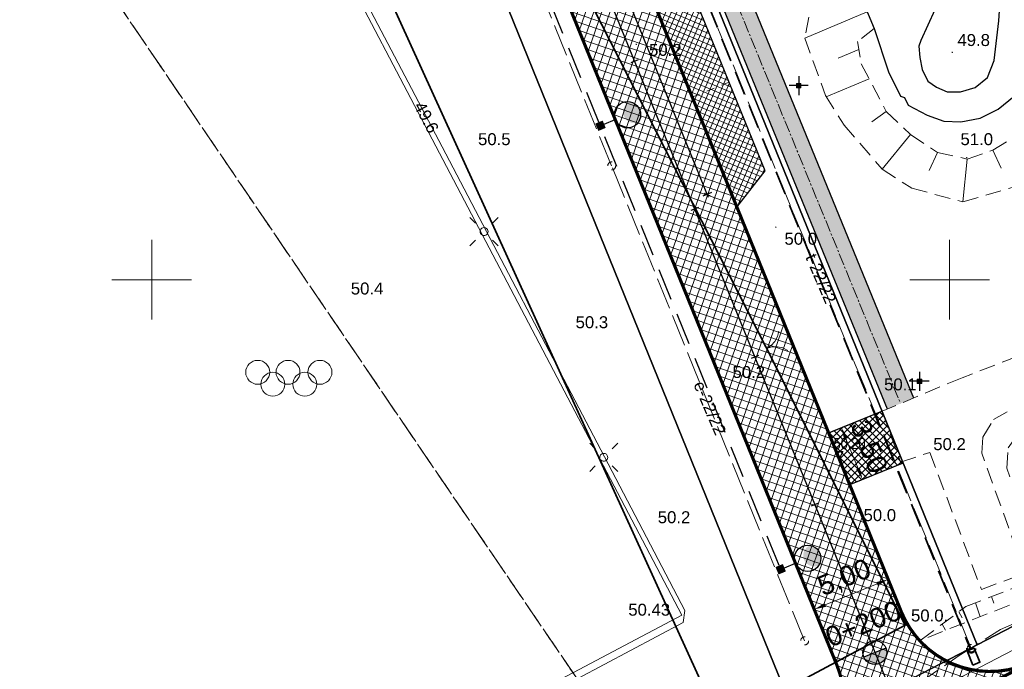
# Model space of a CAD drawing. Header units: metres. Extents: x 0 to 5465380, y 0 to 5925815.
# Tile 16 of 141: x 5463842 to 5463903, y 5925426 to 5925466. Entities that reach past the tile are written whole.
import ezdxf
from ezdxf.enums import TextEntityAlignment as Align

# ---------------------------------------------------------------- set-up
doc = ezdxf.new("R2010")
doc.units = ezdxf.units.M
for name, pattern in [('1_1MM', [1, 0.5, -0.5]), ('2', [1.5, 1, -0.5]), ('CENTER2', [1.125, 0.75, -0.125, 0.125, -0.125]), ('HIDDEN', [0.375, 0.25, -0.125]), ('PRZER0_8-0_8', [1.6, 0.8, -0.8]), ('PRZER1-1', [2, 1, -1]), ('PRZER2-1', [3, 2, -1]), ('PRZER3-1', [4, 3, -1]), ('PRZER4-1', [5, 4, -1])]:
    doc.linetypes.add(name, pattern=pattern)
for name, color, linetype, lineweight in [('! DB - Krawężnik kamienny 15x30 obniżony do 3cm', 5, 'HIDDEN', 30), ('! DB - Krawężnik kamienny 15x30 z oporem', 7, 'Continuous', 50), ('! DB - Nawierzchnia zjazdów', 6, 'Continuous', 30), ('! DB - POMOC', 1, 'Continuous', 30), ('! DB - Wymiary', 5, 'Continuous', 13), ('!_proj_t_miasto', 30, 'HIDDEN', 35), ('#DEMCAD_OPR.OŚW.ZEW_1_Nr_Pióra__3', 30, 'Continuous', 18), ('#DEMCAD_OPR.OŚW.ZEW_1_Nr_Pióra__5', 161, 'Continuous', 25), ('#DEMCAD_OPR.OŚW.ZEW_1_Nr_Pióra__6', 5, 'Continuous', 35), ('$DR - krawężnik obniżony 15x22 h2cm', 202, '1_1MM', 13), ('$DR - krawężnik wyniesiony 15x30 h12cm', 202, 'Continuous', 30), ('$DR - obrzeże 8x30', 34, 'Continuous', 30), ('$DR - osie ścieżek', 7, 'CENTER2', 15), ('$DR - parking - linie rozdziału', 10, '1_1MM', 5), ('$DR - wyp. chodnik', 44, 'Continuous', 5), ('$DR - wyp. miejsca postojowe', 20, 'Continuous', 5), ('$DR - zał. arch.', 7, 'Continuous', 13), ('$DR - zał. droga', 7, 'Continuous', 13), ('$DR - zał. mapa', 250, 'Continuous', 0), ('E_osw_kable_0.4kV', 1, '2', 30), ('E_osw_lampy', 5, 'Continuous', 25), ('ZUD_22_2022_t_Nr_Pióra__143', 7, 'Continuous', 50)]:
    doc.layers.add(name, color=color, linetype=linetype, lineweight=lineweight)
for name, color, linetype, lineweight, true_color in [('! DB - Wypełnienie zabruk', 7, 'Continuous', 30, 0xcca68a), ('CC_Chodnik', 7, 'PRZER2-1', 18, 0x0a0909), ('CC_Energetyka', 1, 'Continuous', 18, 0xff0000), ('CC_Inne', 7, 'Continuous', 18, 0x0a0909), ('CC_Jezdnia', 7, 'PRZER3-1', 18, 0x0a0909), ('CC_Kanalizacja', 7, 'Continuous', 18, 0x803300), ('CC_Krawężnik', 7, 'Continuous', 25, 0x0a0909), ('CC_Ogrodzenie', 7, 'FENCELINE12', 35, 0x0a0909), ('CC_Punkt wysokościowy', 7, 'Continuous', 18, 0x0a0909), ('CC_Skarpa', 7, 'PRZER2-1', 18, 0x0a0909), ('EGBD03', 7, 'Continuous', 18, 0x008000), ('EGBK02', 7, 'PRZER3-1', 18, 0x008000), ('EGBP04', 7, 'Continuous', 18, 0x008000), ('EGBU01', 7, 'PRZER1-1', 18, 0x008000), ('ZUD_22_2022_e', 1, 'PRZER4-1', 18, 0xff0000), ('ZUD_22_2022_t', 7, 'PRZER4-1', 18, 0xff9100)]:
    doc.layers.add(name, color=color, linetype=linetype, lineweight=lineweight, true_color=true_color)
for name, color, linetype in [('$DR - rzędne', 1, 'Continuous'), ('$DR - wymiary', 7, 'Continuous'), ('C-DROGI-SYTUACJA', 7, 'Continuous'), ('C-DROGI-SYTUACJA-ETYKIETY', 7, 'Continuous')]:
    doc.layers.add(name, color=color, linetype=linetype)
doc.styles.add('Arial', font='arial.ttf')
doc.styles.add('ARIAL 2', font='ARIALN.TTF')
doc.styles.get("Standard").update_dxf_attribs({"font": 'arial.ttf'})
doc.linetypes.add('FENCELINE12', pattern='A,15,-0.1,[133,ltypeshp.shx,S=0.35,R=0,X=-0.35,Y=0],-0.1,1', length=16.2)
doc.dimstyles.new('LINIOWY', dxfattribs={"dimtxt": 0.7, "dimasz": 0.3, "dimexe": 0.3, "dimexo": 0, "dimgap": 0.2, "dimtad": 1, "dimzin": 9, "dimdsep": 46, "dimtxsty": 'ARIAL 2', "dimblk": 'OBLIQUE', "dimcen": 0, "dimdle": 0.2, "dimclrd": 7, "dimclre": 7, "dimclrt": 1, "dimadec": 0, "dimazin": 0, "dimtfac": 1, "dimtofl": 0, "dimtmove": 1, "dimatfit": 3, "dimldrblk": 'OBLIQUE', "dimfxl": 0.3, "dimfxlon": 1, "dimtolj": 1, "dimtzin": 1, "dimarcsym": 0})
doc.dimstyles.new('wymiary lukasz', dxfattribs={"dimtxt": 1.5, "dimasz": 1, "dimexe": 1.25, "dimexo": 0.625, "dimtad": 1, "dimzin": 1, "dimtxsty": 'Standard', "dimcen": 2.5, "dimaunit": 2, "dimadec": 4, "dimazin": 0, "dimtfac": 1, "dimtmove": 0, "dimatfit": 3, "dimldrblk": 'NONE', "dimfxl": 1, "dimarcsym": 0})

# ---------------------------------------------------------------- blocks, each defined once
blk = doc.blocks.new('EPPGN')
blk.add_hatch(color=0).paths.add_polyline_path([(0, -0.09), (0.027812, -0.085595), (0.052901, -0.072812), (0.072812, -0.052901), (0.085595, -0.027812), (0.09, 0), (0.085595, 0.027812), (0.072812, 0.052901), (0.052901, 0.072812), (0.027812, 0.085595), (0, 0.09), (-0.027812, 0.085595), (-0.052901, 0.072812), (-0.072812, 0.052901), (-0.085595, 0.027812), (-0.09, 0), (-0.085595, -0.027812), (-0.072812, -0.052901), (-0.052901, -0.072812), (-0.027812, -0.085595)])
blk = doc.blocks.new('SUSM01_01')
at = {"color": 0}
for points in [[(-0.353553, 0.353553), (-0.212132, 0.212132)], [(0.353553, 0.353553), (0.212132, 0.212132)], [(-0.353553, -0.353553), (-0.212132, -0.212132)], [(0.353553, -0.353553), (0.212132, -0.212132)]]:
    blk.add_lwpolyline(points, dxfattribs=at)
blk.add_lwpolyline([(0.1, 0), (0.093969, -0.034202), (0.076604, -0.064279), (0.05, -0.086603), (0.025882, -0.096593), (0, -0.1), (-0.025882, -0.096593), (-0.05, -0.086603), (-0.073305, -0.068017), (-0.090097, -0.043388), (-0.098883, -0.014904), (-0.098883, 0.014904), (-0.090097, 0.043388), (-0.073305, 0.068017), (-0.05, 0.086603), (-0.022252, 0.097493), (0.007473, 0.09972), (0.036534, 0.093087), (0.062349, 0.078183), (0.082624, 0.056332), (0.095557, 0.029476)], close=True, dxfattribs=at)
blk = doc.blocks.new('Bramka')
at = {"color": 18, "true_color": 0x0a0909}
for p, q in [((-0.688, 1.143), (-0.408, 0.936)), ((-0.408, 0.936), (-0.191, 0.664)), ((-0.191, 0.664), (-0.052, 0.344)), ((0.039, 0.346), (0.167, 0.67)), ((0.167, 0.67), (0.373, 0.95)), ((0.373, 0.95), (0.646, 1.167)), ((-0.052, 0.344), (0, 0)), ((0, 0), (0.039, 0.346))]:
    blk.add_line(p, q, dxfattribs=at)
blk = doc.blocks.new('GK.6640.1913.2022 szara')
at = {"layer": 'CC_Punkt wysokościowy'}
for points in [[(5463880.413, 5925464.752, 1), (5463880.323, 5925464.752, 1)], [(5463900.21, 5925464.254, 1), (5463900.12, 5925464.254, 1)], [(5463901.122, 5925457.65, 1), (5463901.032, 5925457.65, 1)], [(5463889.155, 5925453.298, 1), (5463889.065, 5925453.298, 1)], [(5463895.775, 5925441.609, 1), (5463895.685, 5925441.609, 1)]]:
    blk.add_hatch(color=252, dxfattribs=at).paths.add_polyline_path(points)
at = {"color": 252, "lineweight": 35, "ltscale": 0.5}
blk.add_lwpolyline([(5463970.62, 5925449.332), (5463986.447, 5925481.891), (5463977.039, 5925579.473), (5463993.73, 5925594.437), (5463935.36, 5925657.844), (5463891.514, 5925640.248), (5463906.739, 5925598.778), (5463828.146, 5925565.769), (5463841.424, 5925534), (5463710.761, 5925479.846), (5463724.491, 5925454.847), (5463844.923, 5925511.51), (5463892.245, 5925407.652)], close=True, dxfattribs=at)
at = {"color": 252, "linetype": 'Continuous', "lineweight": 13, "flags": 128}
for points in [[(5463850, 5925452.133), (5463850, 5925452.5)], [(5463850, 5925447.5), (5463850, 5925452.5)], [(5463900, 5925447.5), (5463900, 5925452.5)], [(5463847.5, 5925450), (5463852.5, 5925450)], [(5463850.972, 5925450), (5463852.5, 5925450)], [(5463897.5, 5925450), (5463902.5, 5925450)]]:
    blk.add_lwpolyline(points, dxfattribs=at)
at = {"layer": 'CC_Chodnik', "color": 252, "ltscale": 0.5}
for points in [[(5463912.651, 5925485.206), (5463911.47, 5925472.346), (5463907.069, 5925472.798), (5463906.551, 5925467.468), (5463910.867, 5925467.153), (5463909.493, 5925451.653), (5463908.17, 5925448.44), (5463907.332, 5925447.572), (5463905.928, 5925446.204), (5463904.237, 5925445.183), (5463900.778, 5925443.858), (5463895.775, 5925441.762), (5463896.925, 5925438.573)], [(5463896.925, 5925438.573), (5463898.761, 5925439.177), (5463901.989, 5925430.592), (5463904.716, 5925431.598), (5463902.019, 5925439.138), (5463902.079, 5925440.143), (5463902.744, 5925441.232), (5463904.115, 5925442.009), (5463905.502, 5925442.223), (5463907.635, 5925443.533), (5463909.051, 5925444.691), (5463910.512, 5925446.271), (5463911.511, 5925448.053), (5463912.428, 5925450.617), (5463913.185, 5925457.888), (5463914.521, 5925472.011), (5463915.095, 5925479.209)]]:
    blk.add_lwpolyline(points, dxfattribs=at)
at = {"layer": 'CC_Energetyka', "color": 252}
blk.add_lwpolyline([(5463865.154, 5925418.874), (5463883.303, 5925428.518), (5463883.399, 5925429.271), (5463878.365, 5925438.903), (5463868.198, 5925458.321), (5463863.53, 5925467.238), (5463858.591, 5925476.787), (5463858.567, 5925477.05), (5463857.706, 5925476.859)], dxfattribs=at)
at = {"layer": 'CC_Inne', "color": 252}
blk.add_lwpolyline([(5463858.188, 5925476.711), (5463883.212, 5925428.981), (5463864.952, 5925419.317)], dxfattribs=at)
for centre in [(5463856.644, 5925444.199), (5463858.544, 5925444.199), (5463860.544, 5925444.199), (5463857.594, 5925443.449), (5463859.594, 5925443.449)]:
    blk.add_circle(centre, 0.75, dxfattribs=at)
at = {"layer": 'CC_Jezdnia', "color": 252, "ltscale": 0.5}
blk.add_lwpolyline([(5463869.602, 5925407.619), (5463870.09, 5925407.873), (5463877.482, 5925412.149), (5463883.631, 5925415.681), (5463893.117, 5925421.237), (5463900.533, 5925426.407), (5463903.184, 5925428.079), (5463911.446, 5925431.709), (5463926.469, 5925437.951), (5463931.296, 5925439.121)], dxfattribs=at)
at = {"layer": 'CC_Kanalizacja', "color": 252}
blk.add_lwpolyline([(5463869.739, 5925408.811), (5463883.807, 5925416.229), (5463900.868, 5925425.174), (5463911.359, 5925430.623), (5463918.118, 5925434.211), (5463939.031, 5925445.035), (5463947.735, 5925449.485), (5463962.304, 5925457.136), (5463964.294, 5925460.894), (5463971.108, 5925473.875), (5463975.55, 5925482.269), (5463977.369, 5925485.472)], dxfattribs=at)
at = {"layer": 'CC_Krawężnik', "color": 252}
for points in [[(5463887.64, 5925495.825), (5463886.695, 5925495.185), (5463885.857, 5925494.454), (5463885.217, 5925493.524), (5463884.867, 5925492.336), (5463884.942, 5925490.584), (5463888.059, 5925482.988), (5463895.264, 5925465.738), (5463896.17, 5925463.027), (5463896.916, 5925461.504), (5463897.178, 5925461.426), (5463897.398, 5925460.932), (5463898.591, 5925460.315), (5463899.639, 5925459.934), (5463900.696, 5925459.896), (5463901.905, 5925460.124), (5463903.039, 5925460.696), (5463904.048, 5925461.496), (5463904.772, 5925462.505), (5463905.153, 5925463.743)], [(5463898.199, 5925464.994), (5463898.08, 5925464.637), (5463898.133, 5925463.934), (5463898.274, 5925463.168), (5463898.645, 5925462.443), (5463899.169, 5925462.072), (5463899.845, 5925461.777), (5463900.683, 5925461.786), (5463901.607, 5925462.043), (5463902.369, 5925462.672), (5463902.788, 5925463.748), (5463903.091, 5925466.229), (5463903.404, 5925471.011), (5463903.616, 5925472.796), (5463903.576, 5925473.621), (5463903.296, 5925473.984), (5463902.773, 5925474.014), (5463902.249, 5925473.776), (5463901.922, 5925473.199), (5463899.948, 5925468.86), (5463898.199, 5925464.994)]]:
    blk.add_lwpolyline(points, dxfattribs=at)
at = {"layer": 'CC_Ogrodzenie', "color": 252, "ltscale": 0.5}
blk.add_lwpolyline([(5463867.954, 5925412.728), (5463897.211, 5925428.35), (5463888.482, 5925445.787), (5463869.61, 5925482.889), (5463842.461, 5925468.677)], dxfattribs=at)
at = {"layer": 'CC_Skarpa', "color": 252, "ltscale": 0.5}
for points in [[(5463891.704, 5925469.414), (5463890.934, 5925465.142), (5463892.215, 5925461.55), (5463893.382, 5925459.686), (5463895.772, 5925456.931), (5463897.624, 5925455.736), (5463900.819, 5925454.883), (5463904.841, 5925456.052), (5463907.43, 5925459.114), (5463908.508, 5925462.593), (5463908.333, 5925464.634), (5463907.342, 5925466.295), (5463906.551, 5925467.468)], [(5463895.264, 5925465.738), (5463894.237, 5925464.94), (5463894.466, 5925463.523), (5463896.029, 5925460.549), (5463897.55, 5925459.098), (5463899.232, 5925457.977), (5463901.109, 5925457.562), (5463902.718, 5925458.123), (5463904.279, 5925459.098), (5463905.547, 5925460.536), (5463906.083, 5925461.951), (5463905.912, 5925463.316), (5463905.153, 5925463.743)], [(5463898.214, 5925427.426), (5463901.015, 5925429.517), (5463905.554, 5925431.275), (5463905.758, 5925431.983), (5463903.595, 5925438.183), (5463903.671, 5925439.469), (5463904.287, 5925440.311), (5463904.96, 5925440.793), (5463906.038, 5925441.202)], [(5463906.502, 5925441.185), (5463905.044, 5925440.47), (5463904.629, 5925439.954), (5463904.641, 5925438.795), (5463906.305, 5925433.202), (5463906.534, 5925430.703), (5463898.214, 5925427.426)]]:
    blk.add_lwpolyline(points, dxfattribs=at)
at = {"layer": 'CC_Skarpa', "color": 252, "linetype": 'Continuous'}
for points in [[(5463890.934, 5925465.142), (5463894.827, 5925466.786)], [(5463893.006, 5925463.896), (5463894.319, 5925464.434)], [(5463892.266, 5925461.468), (5463894.958, 5925462.588)], [(5463895.123, 5925459.888), (5463896.029, 5925460.549)], [(5463895.772, 5925456.931), (5463897.55, 5925459.098)], [(5463898.725, 5925456.847), (5463899.232, 5925457.977)], [(5463902.718, 5925458.123), (5463903.239, 5925456.985)], [(5463900.819, 5925454.883), (5463901.109, 5925457.562)], [(5463902.622, 5925430.139), (5463902.776, 5925429.731)], [(5463901.623, 5925429.752), (5463901.912, 5925428.882)], [(5463900.569, 5925429.184), (5463900.778, 5925428.82)], [(5463899.531, 5925428.409), (5463899.736, 5925428.04)]]:
    blk.add_lwpolyline(points, dxfattribs=at)
at = {"layer": 'EGBD03', "color": 52, "linetype": 'Continuous', "lineweight": 30}
blk.add_lwpolyline([(5463976.53, 5925486.659), (5463970.344, 5925578.524), (5463983.032, 5925590.042), (5463928.32, 5925650.72), (5463927.256, 5925651.9), (5463894.766, 5925638.737), (5463911.73, 5925597.06), (5463843.77, 5925569.527), (5463856.962, 5925537.116), (5463925.884, 5925562.287), (5463928.865, 5925568.698), (5463933.562, 5925570.413), (5463940.422, 5925551.628), (5463935.726, 5925549.913), (5463929.655, 5925553.021), (5463860.732, 5925527.855), (5463901.732, 5925427.127), (5463960.738, 5925457.702)], close=True, dxfattribs=at)
for points in [[(5463824.164, 5925585.789), (5463828.477, 5925575.152), (5463845.745, 5925532.569), (5463890.8, 5925421.463), (5463901.732, 5925427.127), (5463860.732, 5925527.855), (5463929.655, 5925553.021), (5463935.726, 5925549.913), (5463940.422, 5925551.628), (5463933.562, 5925570.413), (5463928.865, 5925568.698), (5463925.884, 5925562.287), (5463856.962, 5925537.116), (5463843.77, 5925569.527)], [(5463869.098, 5925410.218), (5463890.8, 5925421.463), (5463845.745, 5925532.569), (5463728.557, 5925485.069)], [(5463900.857, 5925415.348), (5463924.837, 5925427.749), (5463948.817, 5925440.149), (5463968.083, 5925450.115), (5463972.868, 5925458.894), (5463987.688, 5925486.122), (5463976.53, 5925486.659), (5463960.738, 5925457.702), (5463901.732, 5925427.127), (5463890.8, 5925421.463), (5463869.098, 5925410.218)]]:
    blk.add_lwpolyline(points, dxfattribs=at)
at = {"layer": 'EGBK02', "color": 252, "linetype": 'PRZER3-1', "lineweight": 18, "ltscale": 0.5}
for points in [[(5463806.614, 5925471.382), (5463834.211, 5925487.415), (5463882.115, 5925416.963), (5463949.58, 5925451.92)], [(5463882.115, 5925416.963), (5463834.211, 5925487.415), (5463806.614, 5925471.382)]]:
    blk.add_lwpolyline(points, dxfattribs=at)
blk.add_lwpolyline([(5463924.837, 5925427.749), (5463948.817, 5925440.149), (5463968.083, 5925450.115), (5463972.868, 5925458.894), (5463987.688, 5925486.122), (5463976.53, 5925486.659), (5463960.738, 5925457.702), (5463949.58, 5925451.92), (5463882.115, 5925416.963), (5463886.926, 5925409.883), (5463899.144, 5925415.8), (5463899.852, 5925414.828), (5463900.857, 5925415.348)], close=True, dxfattribs=at)
at = {"layer": 'EGBU01', "color": 252, "linetype": 'PRZER1-1', "ltscale": 0.5}
for points in [[(5463806.614, 5925471.382), (5463834.211, 5925487.415), (5463882.115, 5925416.963), (5463949.58, 5925451.92), (5463952.34, 5925458.74), (5463950.99, 5925465.56), (5463950.95, 5925472.07), (5463947.1, 5925482.79), (5463946.13, 5925487.11), (5463937.87, 5925497.24), (5463908.85, 5925504.3), (5463899.34, 5925515.62), (5463860.732, 5925527.855)], [(5463882.115, 5925416.963), (5463834.211, 5925487.415), (5463806.614, 5925471.382)]]:
    blk.add_lwpolyline(points, dxfattribs=at)
blk.add_lwpolyline([(5463924.837, 5925427.749), (5463948.817, 5925440.149), (5463968.083, 5925450.115), (5463972.868, 5925458.894), (5463987.688, 5925486.122), (5463976.53, 5925486.659), (5463960.738, 5925457.702), (5463949.58, 5925451.92), (5463882.115, 5925416.963), (5463886.926, 5925409.883), (5463899.144, 5925415.8), (5463899.852, 5925414.828), (5463900.857, 5925415.348)], close=True, dxfattribs=at)
at = {"layer": 'ZUD_22_2022_e', "color": 252, "ltscale": 0.5}
for points in [[(5463878.823, 5925457.132), (5463866.827, 5925486.659)], [(5463890.916, 5925427.367), (5463878.823, 5925457.132)]]:
    blk.add_lwpolyline(points, dxfattribs=at)
at = {"layer": 'ZUD_22_2022_e', "color": 252, "linetype": 'PRZER0_8-0_8', "ltscale": 0.5}
for centre in [(5463878.823, 5925457.132), (5463890.916, 5925427.367)]:
    blk.add_circle(centre, 0.25, dxfattribs=at)
at = {"layer": 'ZUD_22_2022_t', "color": 252, "ltscale": 0.5}
blk.add_lwpolyline([(5463901.355, 5925426.889), (5463878.179, 5925483.663)], dxfattribs=at)
at = {"layer": 'ZUD_22_2022_t', "color": 252, "linetype": 'PRZER0_8-0_8', "ltscale": 0.5}
blk.add_circle((5463901.355, 5925426.889), 0.25, dxfattribs=at)
at = {"color": 252, "rotation": 293.9330248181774}
blk.add_blockref('Bramka', (5463888.528, 5925445.684), dxfattribs=at)
at = {"layer": 'CC_Energetyka', "color": 252, "lineweight": 18, "xscale": 2.5, "yscale": 2.5, "rotation": 90}
for p in [(5463870.83, 5925453.019), (5463878.329, 5925438.868)]:
    blk.add_blockref('SUSM01_01', p, dxfattribs=at)
at = {"layer": 'EGBP04', "color": 252, "lineweight": 18, "xscale": 0.5, "yscale": 0.5}
blk.add_blockref('EPPGN', (5463901.732, 5925427.127), dxfattribs=at)
at = {"layer": 'CC_Energetyka', "color": 252, "lineweight": 0, "style": 'Arial'}
blk.add_text('49.6', height=0.75, rotation=298.07753, dxfattribs=at).set_placement((5463867.219, 5925460.177), align=Align.MIDDLE)
at = {"layer": 'CC_Punkt wysokościowy', "color": 252, "lineweight": 0, "style": 'Arial'}
for s, p in [('49.8', (5463900.489, 5925464.647)), ('50.2', (5463881.165, 5925464.026)), ('50.5', (5463870.45, 5925458.434)), ('51.0', (5463900.681, 5925458.435)), ('50.0', (5463889.653, 5925452.195)), ('50.4', (5463862.478, 5925449.075)), ('50.3', (5463876.564, 5925446.963)), ('50.2', (5463886.394, 5925443.843)), ('50.1', (5463895.894, 5925443.067)), ('50.2', (5463898.975, 5925439.322)), ('50.0', (5463894.607, 5925434.875)), ('50.2', (5463881.712, 5925434.742)), ('50.43', (5463879.864, 5925428.947)), ('50.0.', (5463897.581, 5925428.585))]:
    blk.add_text(s, height=0.75, dxfattribs=at).set_placement(p)
at = {"layer": 'ZUD_22_2022_e', "color": 252, "lineweight": 0, "style": 'Arial'}
blk.add_text('e-22/22', height=0.75, rotation=293.2729, dxfattribs=at).set_placement((5463884.992, 5925441.965), align=Align.MIDDLE)
at = {"layer": 'ZUD_22_2022_t', "color": 252, "lineweight": 0, "style": 'Arial'}
blk.add_text('t-22/22', height=0.75, rotation=293.2729, dxfattribs=at).set_placement((5463891.95, 5925450.081), align=Align.MIDDLE)
blk = doc.blocks.new('świetlica_bezrzecze_PB_PZT oczyszczony')
at = {"layer": '#DEMCAD_OPR.OŚW.ZEW_1_Nr_Pióra__3', "linetype": 'Continuous'}
for points in [[(5463890.614, 5925462.167, 1), (5463890.469, 5925462.167, 1)], [(5463898.184, 5925443.638, 1), (5463898.039, 5925443.638, 1)]]:
    blk.add_hatch(color=256, dxfattribs=at).paths.add_polyline_path(points, flags=0)
at = {"layer": '#DEMCAD_OPR.OŚW.ZEW_1_Nr_Pióra__6', "linetype": 'Continuous'}
for points in [[(5463890.682, 5925462.307), (5463890.402, 5925462.307), (5463890.402, 5925462.027), (5463890.682, 5925462.027)], [(5463898.251, 5925443.778), (5463897.971, 5925443.778), (5463897.971, 5925443.498), (5463898.251, 5925443.498)]]:
    blk.add_hatch(color=256, dxfattribs=at).paths.add_polyline_path(points, flags=0)
at = {"layer": '#DEMCAD_OPR.OŚW.ZEW_1_Nr_Pióra__3', "linetype": 'Continuous', "flags": 128}
for points in [[(5463890.402, 5925462.307), (5463890.682, 5925462.307), (5463890.682, 5925462.027), (5463890.402, 5925462.027)], [(5463897.971, 5925443.778), (5463898.251, 5925443.778), (5463898.251, 5925443.498), (5463897.971, 5925443.498)]]:
    blk.add_lwpolyline(points, close=True, dxfattribs=at)
at = {"layer": '#DEMCAD_OPR.OŚW.ZEW_1_Nr_Pióra__5', "linetype": 'Continuous', "flags": 128}
for points in [[(5463890.542, 5925462.767), (5463890.542, 5925461.567)], [(5463891.142, 5925462.167), (5463889.942, 5925462.167)], [(5463898.711, 5925443.638), (5463897.511, 5925443.638)], [(5463898.111, 5925444.238), (5463898.111, 5925443.038)]]:
    blk.add_lwpolyline(points, dxfattribs=at)
at = {"layer": '#DEMCAD_OPR.OŚW.ZEW_1_Nr_Pióra__6', "linetype": 'Continuous'}
for centre in [(5463890.542, 5925462.167), (5463898.111, 5925443.638)]:
    blk.add_circle(centre, 0.0725, dxfattribs=at)
at = {"layer": 'ZUD_22_2022_t_Nr_Pióra__143', "linetype": 'PRZER0_8-0_8'}
blk.add_circle((5463901.355, 5925426.889), 0.25, dxfattribs=at)
blk = doc.blocks.new('*D168')
at = {"layer": '! DB - Wymiary', "color": 0, "lineweight": -2, "transparency": 16777216}
for p, q in [((5463896.15, 5925431.222), (5463895.915, 5925431.801)), ((5463892.212, 5925429.622), (5463895.455, 5925430.939)), ((5463891.518, 5925429.34), (5463891.282, 5925429.919))]:
    blk.add_line(p, q, dxfattribs=at)
at = {"layer": '! DB - Wymiary', "color": 0, "transparency": 16777216}
for points in [[(5463895.408, 5925431.055), (5463895.502, 5925430.824), (5463896.15, 5925431.222)], [(5463892.165, 5925429.738), (5463892.259, 5925429.506), (5463891.518, 5925429.34)]]:
    blk.add_solid(points, dxfattribs=at)
at = {"layer": 'Defpoints', "color": 0, "transparency": 16777216}
for p in [(5463896.15, 5925431.222), (5463896.218, 5925431.054), (5463891.586, 5925429.172)]:
    blk.add_point(p, dxfattribs=at)
at = {"layer": '! DB - Wymiary', "color": 0, "transparency": 16777216, "insert": (5463893.434, 5925431.265), "char_height": 1.25, "attachment_point": 5, "rotation": 22.11035}
blk.add_mtext('5,00', dxfattribs=at)
blk = doc.blocks.new('_None')
blk = doc.blocks.new('*D169')
at = {"layer": '! DB - Wymiary', "color": 0, "lineweight": -2, "transparency": 16777216}
for p, q in [((5463893.225, 5925440.725), (5463892.645, 5925440.49)), ((5463893.507, 5925440.031), (5463894.26, 5925438.178)), ((5463894.542, 5925437.483), (5463893.963, 5925437.248))]:
    blk.add_line(p, q, dxfattribs=at)
at = {"layer": '! DB - Wymiary', "color": 0, "transparency": 16777216}
for points in [[(5463893.623, 5925440.078), (5463893.391, 5925439.984), (5463893.225, 5925440.725)], [(5463894.375, 5925438.225), (5463894.144, 5925438.131), (5463894.542, 5925437.483)]]:
    blk.add_solid(points, dxfattribs=at)
at = {"layer": 'Defpoints', "color": 0, "transparency": 16777216}
for p in [(5463893.32, 5925440.764), (5463894.542, 5925437.483), (5463894.638, 5925437.522)]:
    blk.add_point(p, dxfattribs=at)
at = {"layer": '! DB - Wymiary', "color": 0, "transparency": 16777216, "insert": (5463894.868, 5925439.504), "char_height": 1.25, "attachment_point": 5, "rotation": 292.11035}
blk.add_mtext('3,50', dxfattribs=at)
blk = doc.blocks.new('kilometraz')
at = {"linetype": 'ByBlock', "lineweight": -2}
blk.add_hatch(color=0, dxfattribs=at).paths.add_polyline_path([(0, -0.5, 0.414214), (0.5, 0, 0.414214), (0, 0.5)])
at = {"color": 0, "linetype": 'ByBlock', "lineweight": -2}
blk.add_line((0, 0.5), (0, -0.5), dxfattribs=at)
blk.add_circle((0, 0), 0.5, dxfattribs=at)
blk = doc.blocks.new('AeccTickLine')
at = {"color": 0, "linetype": 'ByBlock', "lineweight": -2}
blk.add_line((0, 1), (0, -1), dxfattribs=at)
blk = doc.blocks.new('_OBLIQUE')
at = {"color": 0, "linetype": 'ByBlock'}
blk.add_line((-0.5, -0.5), (0.5, 0.5), dxfattribs=at)
blk = doc.blocks.new('*D27')
at = {"layer": '$DR - wymiary', "color": 7, "lineweight": -2, "transparency": 16777216}
for p, q in [((5463869.279, 5925494.369), (5463868.723, 5925494.143)), ((5463884.884, 5925455.16), (5463868.925, 5925494.442)), ((5463885.087, 5925455.458), (5463884.531, 5925455.232))]:
    blk.add_line(p, q, dxfattribs=at)
at = {"layer": 'Defpoints', "color": 0, "transparency": 16777216}
for p in [(5463872.629, 5925495.73), (5463869.001, 5925494.256), (5463888.438, 5925456.819)]:
    blk.add_point(p, dxfattribs=at)
at = {"layer": '$DR - wymiary', "color": 7, "lineweight": -2, "transparency": 16777216, "xscale": 0.3, "yscale": 0.3, "zscale": 0.3}
for p, rotation in [((5463869.001, 5925494.256), 112.1103517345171), ((5463884.809, 5925455.345), 292.1103517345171)]:
    blk.add_blockref('_OBLIQUE', p, dxfattribs=dict(at, rotation=rotation))
at = {"layer": '$DR - wymiary', "color": 1, "transparency": 16777216, "insert": (5463877.416, 5925475.008), "char_height": 0.7, "attachment_point": 5, "rotation": 292.11035, "style": 'ARIAL 2'}
blk.add_mtext('\\A1;42', dxfattribs=at)
blk = doc.blocks.new('*D131')
at = {"layer": '$DR - wymiary', "color": 7, "lineweight": -2, "transparency": 16777216}
blk.add_line((5463959.894, 5925488.241), (5463954.256, 5925488.241), dxfattribs=at)
at = {"layer": 'Defpoints', "color": 0, "transparency": 16777216}
for p in [(5463958.621, 5925488.241), (5463959.894, 5925488.241), (0, 0)]:
    blk.add_point(p, dxfattribs=at)
at = {"layer": '$DR - wymiary', "color": 1, "transparency": 16777216, "insert": (5463956.339, 5925488.798), "char_height": 0.7, "attachment_point": 5, "style": 'ARIAL 2'}
blk.add_mtext('\\A1;5925488.24', dxfattribs=at)
blk = doc.blocks.new('*D132')
at = {"layer": '$DR - wymiary', "color": 7, "lineweight": -2, "transparency": 16777216}
blk.add_line((5463959.894, 5925488.241), (5463959.894, 5925483.017), dxfattribs=at)
at = {"layer": 'Defpoints', "color": 0, "transparency": 16777216}
for p in [(5463959.894, 5925488.241), (5463959.894, 5925487.385), (0, 0)]:
    blk.add_point(p, dxfattribs=at)
at = {"layer": '$DR - wymiary', "color": 1, "transparency": 16777216, "insert": (5463959.337, 5925485.101), "char_height": 0.7, "attachment_point": 5, "rotation": 90, "style": 'ARIAL 2'}
blk.add_mtext('\\A1;5463959.89', dxfattribs=at)
blk = doc.blocks.new('*D133')
at = {"layer": '$DR - wymiary', "color": 7, "lineweight": -2, "transparency": 16777216}
for p, q in [((5463958.17, 5925515.873), (5463958.986, 5925515.873)), ((5463958.986, 5925515.873), (5463959.586, 5925514.871)), ((5463959.586, 5925514.871), (5463964.552, 5925514.871))]:
    blk.add_line(p, q, dxfattribs=at)
at = {"layer": 'Defpoints', "color": 0, "transparency": 16777216}
for p in [(5463958.17, 5925515.873), (5463960.186, 5925514.871), (0, 0)]:
    blk.add_point(p, dxfattribs=at)
at = {"layer": '$DR - wymiary', "color": 1, "transparency": 16777216, "insert": (5463962.469, 5925515.428), "char_height": 0.7, "attachment_point": 5, "style": 'ARIAL 2'}
blk.add_mtext('\\A1;5925515.87', dxfattribs=at)
blk = doc.blocks.new('*D134')
at = {"layer": '$DR - wymiary', "color": 7, "lineweight": -2, "transparency": 16777216}
for p, q in [((5463958.17, 5925515.873), (5463958.17, 5925515.181)), ((5463958.17, 5925515.181), (5463956.957, 5925514.581)), ((5463956.957, 5925514.581), (5463956.957, 5925509.614))]:
    blk.add_line(p, q, dxfattribs=at)
at = {"layer": 'Defpoints', "color": 0, "transparency": 16777216}
for p in [(5463958.17, 5925515.873), (5463956.957, 5925513.981), (0, 0)]:
    blk.add_point(p, dxfattribs=at)
at = {"layer": '$DR - wymiary', "color": 1, "transparency": 16777216, "insert": (5463956.399, 5925511.698), "char_height": 0.7, "attachment_point": 5, "rotation": 90, "style": 'ARIAL 2'}
blk.add_mtext('\\A1;5463958.17', dxfattribs=at)
blk = doc.blocks.new('*D135')
at = {"layer": '$DR - wymiary', "color": 7, "lineweight": -2, "transparency": 16777216}
for p, q in [((5463954.935, 5925543.267), (5463950.079, 5925543.267)), ((5463955.535, 5925542.11), (5463954.935, 5925543.267)), ((5463956.528, 5925542.11), (5463955.535, 5925542.11))]:
    blk.add_line(p, q, dxfattribs=at)
at = {"layer": 'Defpoints', "color": 0, "transparency": 16777216}
for p in [(5463954.335, 5925543.267), (5463956.528, 5925542.11), (0, 0)]:
    blk.add_point(p, dxfattribs=at)
at = {"layer": '$DR - wymiary', "color": 1, "transparency": 16777216, "insert": (5463952.107, 5925543.825), "char_height": 0.7, "attachment_point": 5, "style": 'ARIAL 2'}
blk.add_mtext('\\A1;5925542.11', dxfattribs=at)
blk = doc.blocks.new('*D136')
at = {"layer": '$DR - wymiary', "color": 7, "lineweight": -2, "transparency": 16777216}
blk.add_line((5463956.528, 5925542.11), (5463956.528, 5925536.093), dxfattribs=at)
at = {"layer": 'Defpoints', "color": 0, "transparency": 16777216}
for p in [(5463956.528, 5925542.11), (5463956.528, 5925540.459), (0, 0)]:
    blk.add_point(p, dxfattribs=at)
at = {"layer": '$DR - wymiary', "color": 1, "transparency": 16777216, "insert": (5463955.971, 5925538.176), "char_height": 0.7, "attachment_point": 5, "rotation": 90, "style": 'ARIAL 2'}
blk.add_mtext('\\A1;5463956.53', dxfattribs=at)
blk = doc.blocks.new('*D137')
at = {"layer": '$DR - wymiary', "color": 7, "lineweight": -2, "transparency": 16777216}
blk.add_line((5463958.724, 5925585.382), (5463964.93, 5925585.382), dxfattribs=at)
at = {"layer": 'Defpoints', "color": 0, "transparency": 16777216}
for p in [(5463958.724, 5925585.382), (5463960.561, 5925585.382), (0, 0)]:
    blk.add_point(p, dxfattribs=at)
at = {"layer": '$DR - wymiary', "color": 1, "transparency": 16777216, "insert": (5463962.845, 5925585.94), "char_height": 0.7, "attachment_point": 5, "style": 'ARIAL 2'}
blk.add_mtext('\\A1;5925585.38', dxfattribs=at)
blk = doc.blocks.new('*D138')
at = {"layer": '$DR - wymiary', "color": 7, "lineweight": -2, "transparency": 16777216}
blk.add_line((5463958.724, 5925585.382), (5463958.724, 5925592.131), dxfattribs=at)
at = {"layer": 'Defpoints', "color": 0, "transparency": 16777216}
for p in [(5463958.724, 5925587.769), (5463958.724, 5925585.382), (0, 0)]:
    blk.add_point(p, dxfattribs=at)
at = {"layer": '$DR - wymiary', "color": 1, "transparency": 16777216, "insert": (5463958.166, 5925590.05), "char_height": 0.7, "attachment_point": 5, "rotation": 90, "style": 'ARIAL 2'}
blk.add_mtext('\\A1;5463958.72', dxfattribs=at)
blk = doc.blocks.new('*D139')
at = {"layer": '$DR - wymiary', "color": 7, "lineweight": -2, "transparency": 16777216}
blk.add_line((5463922.753, 5925589.968), (5463916.372, 5925589.968), dxfattribs=at)
at = {"layer": 'Defpoints', "color": 0, "transparency": 16777216}
for p in [(5463920.738, 5925589.968), (5463922.753, 5925589.968), (0, 0)]:
    blk.add_point(p, dxfattribs=at)
at = {"layer": '$DR - wymiary', "color": 1, "transparency": 16777216, "insert": (5463918.455, 5925590.526), "char_height": 0.7, "attachment_point": 5, "style": 'ARIAL 2'}
blk.add_mtext('\\A1;5925589.97', dxfattribs=at)
blk = doc.blocks.new('*D140')
at = {"layer": '$DR - wymiary', "color": 7, "lineweight": -2, "transparency": 16777216}
blk.add_line((5463922.753, 5925589.968), (5463922.753, 5925583.407), dxfattribs=at)
at = {"layer": 'Defpoints', "color": 0, "transparency": 16777216}
for p in [(5463922.753, 5925589.968), (5463922.753, 5925587.778), (0, 0)]:
    blk.add_point(p, dxfattribs=at)
at = {"layer": '$DR - wymiary', "color": 1, "transparency": 16777216, "insert": (5463922.195, 5925585.493), "char_height": 0.7, "attachment_point": 5, "rotation": 90, "style": 'ARIAL 2'}
blk.add_mtext('\\A1;5463922.75', dxfattribs=at)
blk = doc.blocks.new('*D141')
at = {"layer": '$DR - wymiary', "color": 7, "lineweight": -2, "transparency": 16777216}
blk.add_line((5463902.252, 5925579.937), (5463902.252, 5925574.012), dxfattribs=at)
at = {"layer": 'Defpoints', "color": 0, "transparency": 16777216}
for p in [(5463902.252, 5925579.937), (5463902.252, 5925578.383), (0, 0)]:
    blk.add_point(p, dxfattribs=at)
at = {"layer": '$DR - wymiary', "color": 1, "transparency": 16777216, "insert": (5463901.695, 5925576.097), "char_height": 0.7, "attachment_point": 5, "rotation": 90, "style": 'ARIAL 2'}
blk.add_mtext('\\A1;5463902.25', dxfattribs=at)
blk = doc.blocks.new('*D142')
at = {"layer": '$DR - wymiary', "color": 7, "lineweight": -2, "transparency": 16777216}
blk.add_line((5463902.252, 5925579.937), (5463895.575, 5925579.937), dxfattribs=at)
at = {"layer": 'Defpoints', "color": 0, "transparency": 16777216}
for p in [(5463899.94, 5925579.937), (5463902.252, 5925579.937), (0, 0)]:
    blk.add_point(p, dxfattribs=at)
at = {"layer": '$DR - wymiary', "color": 1, "transparency": 16777216, "insert": (5463897.658, 5925580.495), "char_height": 0.7, "attachment_point": 5, "style": 'ARIAL 2'}
blk.add_mtext('\\A1;5925579.94', dxfattribs=at)
blk = doc.blocks.new('Rys. 2. Plan sytuacyjny Cynamonowa')
at = {"layer": '! DB - Nawierzchnia zjazdów', "lineweight": 9, "true_color": 0x5994a6}
h = blk.add_hatch(dxfattribs=at)
h.set_pattern_fill('ANSI37', color=135, scale=0.15, angle=26)
h.set_pattern_definition([(71, (0, 0), (-0.45030322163, 0.15505183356), []), (161, (0, 0), (-0.15505183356, -0.45030322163), [])])
edge = h.paths.add_edge_path()
edge.add_line((5463812.143, 5925608.65), (5463827.843, 5925615.171))
edge.add_arc((5463830.144, 5925609.63), 6, 112.55543, 202.11035)
edge.add_line((5463824.586, 5925607.372), (5463896.975, 5925429.191))
edge.add_arc((5463902.534, 5925431.449), 6, 202.11035, 297.3667)
edge.add_line((5463905.292, 5925426.121), (5463890.131, 5925418.273))
edge.add_arc((5463887.373, 5925423.602), 6, 297.3667, 382.11035)
edge.add_line((5463892.931, 5925425.86), (5463820.003, 5925605.367))
edge.add_arc((5463814.444, 5925603.109), 6, 22.11035, 112.55692)
at = {"layer": '! DB - Wypełnienie zabruk', "lineweight": 9, "true_color": 0xf8991e, "transparency": 33554559}
h = blk.add_hatch(dxfattribs=at)
h.set_pattern_fill('ANSI37', color=30, scale=0.1)
h.set_pattern_definition([(45, (0, 0), (-0.224506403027, 0.224506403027), []), (135, (0, 0), (-0.224506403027, -0.224506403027), [])])
h.paths.add_polyline_path([(5463892.421, 5925440.399), (5463893.739, 5925437.157), (5463897.092, 5925438.519), (5463895.775, 5925441.762)])
at = {"layer": 'E_osw_lampy', "linetype": 'ByBlock'}
h = blk.add_hatch(color=256, dxfattribs=at)
edge = h.paths.add_edge_path()
edge.add_arc((5463880.214, 5925460.51), 0.679, 109.6703, 295.43439)
edge.add_arc((5463879.812, 5925460.343), 0.825, -32.77886, 77.88354)
h = blk.add_hatch(color=256, dxfattribs=at)
edge = h.paths.add_edge_path()
edge.add_arc((5463891.506, 5925432.716), 0.679, 109.6703, 295.43439)
edge.add_arc((5463891.104, 5925432.549), 0.825, -32.77886, 77.88354)
at = {"layer": '! DB - Krawężnik kamienny 15x30 obniżony do 3cm', "color": 0, "lineweight": 50, "ltscale": 7}
blk.add_lwpolyline([(5463827.843, 5925615.171, 0.2, 0.2, 0.41194), (5463824.586, 5925607.372, 0.2, 0.2, 0), (5463896.975, 5925429.191, 0.2, 0.2, 0.441346), (5463905.292, 5925426.121, 0.2, 0.2, 0), (5463890.131, 5925418.273, 0.2, 0.2, 0.387592), (5463892.931, 5925425.86, 0.2, 0.2, 0), (5463820.003, 5925605.367, 0.2, 0.2, 0.416498), (5463812.143, 5925608.65, 0, 0, 0)], format="xyseb", dxfattribs=at)
at = {"layer": '! DB - Krawężnik kamienny 15x30 z oporem', "const_width": 0.08}
for points in [[(5463895.775, 5925441.762), (5463892.421, 5925440.399)], [(5463897.092, 5925438.519), (5463893.739, 5925437.157)]]:
    blk.add_lwpolyline(points, dxfattribs=at)
at = {"layer": '!_proj_t_miasto', "ltscale": 6}
blk.add_lwpolyline([(5463856.894, 5925535.959), (5463901.313, 5925426.828)], dxfattribs=at)
at = {"layer": '!_proj_t_miasto', "linetype": 'ByBlock', "ltscale": 6}
blk.add_lwpolyline([(5463901.463, 5925425.842), (5463901.09, 5925426.737), (5463901.536, 5925426.919), (5463901.9, 5925426.027), (5463901.463, 5925425.842)], dxfattribs=at)
at = {"layer": 'C-DROGI-SYTUACJA', "color": 250, "linetype": 'Continuous', "lineweight": -3}
blk.add_line((5463820.036, 5925611.929), (5463897.221, 5925421.943), dxfattribs=at)
at = {"layer": 'E_osw_kable_0.4kV', "ltscale": 2}
blk.add_lwpolyline([(5463889.32, 5925432.087), (5463878.028, 5925459.881), (5463866.737, 5925487.674), (5463855.445, 5925515.468), (5463844.153, 5925543.262), (5463832.861, 5925571.056), (5463821.57, 5925598.85), (5463814.429, 5925616.487), (5463813.096, 5925616.832)], dxfattribs=at)
at = {"layer": 'E_osw_lampy', "linetype": 'ByBlock'}
for p, q in [((5463878.355, 5925459.746), (5463879.048, 5925460.033)), ((5463889.647, 5925431.952), (5463890.34, 5925432.239))]:
    blk.add_line(p, q, dxfattribs=at)
for centre in [(5463879.815, 5925460.337), (5463891.107, 5925432.543)]:
    blk.add_circle(centre, 0.825, dxfattribs=at)
for points in [[(5463877.797, 5925459.785), (5463878.259, 5925459.976), (5463877.989, 5925459.323), (5463878.451, 5925459.515)], [(5463889.089, 5925431.991), (5463889.551, 5925432.183), (5463889.281, 5925431.529), (5463889.743, 5925431.721)]]:
    blk.add_solid(points, dxfattribs=at)
at = {"layer": '! DB - POMOC', "color": 7, "linetype": 'Continuous', "lineweight": 30, "xscale": 0.25, "yscale": 0.25, "zscale": 0.25, "rotation": 292.1103517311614}
for p in [(5463880.259, 5925463.695), (5463884.023, 5925454.43), (5463887.786, 5925445.166), (5463891.55, 5925435.901)]:
    blk.add_blockref('AeccTickLine', p, dxfattribs=at)
at = {"layer": '! DB - POMOC', "color": 7, "linetype": 'Continuous', "lineweight": -3, "xscale": 1.49999997, "yscale": 1.49999997, "zscale": 1.49999997, "rotation": 292.1103517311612}
blk.add_blockref('kilometraz', (5463895.314, 5925426.636), dxfattribs=at)
at = {"layer": 'C-DROGI-SYTUACJA-ETYKIETY', "color": 7, "linetype": 'Continuous', "lineweight": -3, "insert": (5463894.82, 5925427.852), "char_height": 1.25, "attachment_point": 8, "rotation": 22.11035}
blk.add_mtext('0+200', dxfattribs=at)
at = {"layer": '! DB - Wymiary'}
for p1, p2, distance, picture, middle in [((5463893.32, 5925440.764), (5463894.638, 5925437.522), -0.103, '*D169', (5463894.868, 5925439.504)), ((5463891.586, 5925429.172), (5463896.218, 5925431.054), 0.181, '*D168', (5463893.434, 5925431.265))]:
    dim = blk.add_aligned_dim(p1=p1, p2=p2, distance=distance, dimstyle='wymiary lukasz', override={"dimscale": 0.5, "dimtxt": 2.5, "dimasz": 1.5, "dimcen": 2, "dimfxlon": 1}, dxfattribs=at)
    dim.commit()
    dim.dimension.update_dxf_attribs({"geometry": picture, "text_midpoint": middle})

msp = doc.modelspace()

# ---------------------------------------------------------------- hatches: boundary and pattern name
at = {"layer": '$DR - wyp. chodnik'}
h = msp.add_hatch(dxfattribs=at)
h.set_pattern_fill('AR-SAND', color=256, scale=0.01)
h.set_pattern_definition([(37.5, (500, 0), (-0.01600031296, 0.48941323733), [0, -0.38608, 0, -0.4318, 0, -0.41275]), (7.5, (500, 0), (0.44952328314, 0.71682510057), [0, -0.20828, 0, -0.34798, 0, -0.13335]), (327.5, (499.6876, 0), (0.790992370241, 0.001437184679), [0, -0.127, 0, -0.4572, 0, -0.5969]), (317.5, (499.6876, 0), (0.76355645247, 0.22292932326), [0, -0.0635, 0, -0.29972, 0, -0.3429])])
h.paths.add_polyline_path([(5463874.334, 5925499.844), (5463896.992, 5925505.391), (5463897.918, 5925506.182), (5463896.619, 5925507.702), (5463896.055, 5925507.22), (5463872.759, 5925501.518), (5463868.323, 5925499.717), (5463869.075, 5925497.864), (5463872.612, 5925499.3), (5463896.09, 5925441.902), (5463897.756, 5925442.583)])
at = {"layer": '$DR - wyp. miejsca postojowe'}
h = msp.add_hatch(dxfattribs=at)
h.set_pattern_fill('ANSI37', color=124, scale=0.1, angle=112)
h.set_pattern_definition([(157, (500, 0), (-0.124057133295, -0.292260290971), []), (247, (500, 0), (0.292260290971, -0.124057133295), [])])
h.paths.add_polyline_path([(5463857.403, 5925533.235), (5463854.543, 5925533.632), (5463866.919, 5925503.159), (5463868.695, 5925505.442)])
h.paths.add_polyline_path([(5463872.629, 5925495.73), (5463869.776, 5925496.126), (5463886.665, 5925454.541), (5463888.438, 5925456.819)])

# ---------------------------------------------------------------- linework, layer by layer
at = {"layer": '$DR - krawężnik obniżony 15x22 h2cm', "lineweight": 30, "flags": 128}
msp.add_lwpolyline([(5463886.665, 5925454.541), (5463852.619, 5925538.369)], dxfattribs=at)
at = {"layer": '$DR - krawężnik wyniesiony 15x30 h12cm', "flags": 128}
msp.add_lwpolyline([(5463886.665, 5925454.541), (5463888.438, 5925456.819), (5463872.629, 5925495.73), (5463869.77, 5925496.127)], dxfattribs=at)
at = {"layer": '$DR - obrzeże 8x30', "flags": 128}
for points in [[(5463897.756, 5925442.583), (5463874.334, 5925499.844), (5463896.992, 5925505.391), (5463904.595, 5925511.889), (5463910.657, 5925504.009), (5463924.399, 5925502.717), (5463918.064, 5925435.59)], [(5463869.075, 5925497.864), (5463872.612, 5925499.3), (5463896.09, 5925441.902)]]:
    msp.add_lwpolyline(points, dxfattribs=at)
at = {"layer": '$DR - osie ścieżek', "flags": 128}
msp.add_lwpolyline([(5463873.067, 5925500.564), (5463896.923, 5925442.243)], dxfattribs=at)
at = {"layer": '$DR - parking - linie rozdziału', "flags": 128}
msp.add_lwpolyline([(5463886.179, 5925462.378), (5463883.863, 5925461.437)], dxfattribs=at)
at = {"layer": '$DR - rzędne'}
msp.add_lwpolyline([(5463892.857, 5925439.234), (5463893.303, 5925439.234), (5463893.08, 5925438.778)], close=True, dxfattribs=at)

# ---------------------------------------------------------------- block references
at = {"layer": '$DR - zał. arch.'}
msp.add_blockref('świetlica_bezrzecze_PB_PZT oczyszczony', (0, 0), dxfattribs=at)
at = {"layer": '$DR - zał. droga'}
msp.add_blockref('Rys. 2. Plan sytuacyjny Cynamonowa', (0, 0), dxfattribs=at)
at = {"layer": '$DR - zał. mapa'}
msp.add_blockref('GK.6640.1913.2022 szara', (0, 0), dxfattribs=at)

# ---------------------------------------------------------------- texts
at = {"layer": '$DR - rzędne', "color": 1, "insert": (5463893.733, 5925439.732), "char_height": 0.7, "attachment_point": 5, "style": 'ARIAL 2'}
msp.add_mtext('\\A1;50.20', dxfattribs=at)

# ---------------------------------------------------------------- dimensions: what is measured, and where the dimension line sits
at = {"layer": '$DR - wymiary'}
for feature_location, offset, dtype, picture, middle in [((5463958.723835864, 5925585.382389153), (0, 2.386563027), 1, '*D138', (5463958.166434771, 5925590.050091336)), ((5463922.752579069, 5925589.968201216), (-2.014375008, 0), 0, '*D139', (5463918.454916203, 5925590.525602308)), ((5463922.752579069, 5925589.968201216), (0, -2.189729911), 1, '*D140', (5463922.195177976, 5925585.492795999)), ((5463958.723835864, 5925585.382389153), (1.837338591, 0), 0, '*D137', (5463962.845417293, 5925585.939790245)), ((5463902.252050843, 5925579.937465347), (-2.31189099, 0), 0, '*D142', (5463897.657588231, 5925580.494866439)), ((5463902.252050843, 5925579.937465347), (0, -1.554438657), 1, '*D141', (5463901.69464975, 5925576.097351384)), ((5463956.528263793, 5925542.110286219), (-2.192780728, 1.156967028), 0, '*D135', (5463952.107345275, 5925543.824654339)), ((5463956.528263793, 5925542.110286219), (0, -1.650806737), 1, '*D136', (5463955.970862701, 5925538.176191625)), ((5463958.170207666, 5925515.87264403), (2.015391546, -1.001881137), 0, '*D133', (5463962.46888707, 5925515.428163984)), ((5463958.170207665, 5925515.87264403), (-1.21356488, -1.891758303), 1, '*D134', (5463956.399241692, 5925511.69759787)), ((5463959.894026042, 5925488.240506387), (-1.27264381, 0), 0, '*D131', (5463956.338810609, 5925488.797907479)), ((5463959.894026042, 5925488.240506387), (0, -0.855455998), 1, '*D132', (5463959.336624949, 5925485.100807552))]:
    dim = msp.add_ordinate_dim(feature_location=feature_location, offset=offset, dtype=dtype, origin=(0, 0), dimstyle='LINIOWY', override={"dimfxlon": 0}, dxfattribs=at)
    dim.commit()
    dim.dimension.update_dxf_attribs({"geometry": picture, "text_midpoint": middle})
dim = msp.add_aligned_dim(p1=(5463888.438, 5925456.819), p2=(5463872.629, 5925495.73), distance=3.917, dimstyle='LINIOWY', dxfattribs=at)
dim.commit()
dim.dimension.update_dxf_attribs({"geometry": '*D27', "text_midpoint": (5463877.416, 5925475.008)})

doc.saveas('drawing.dxf')
